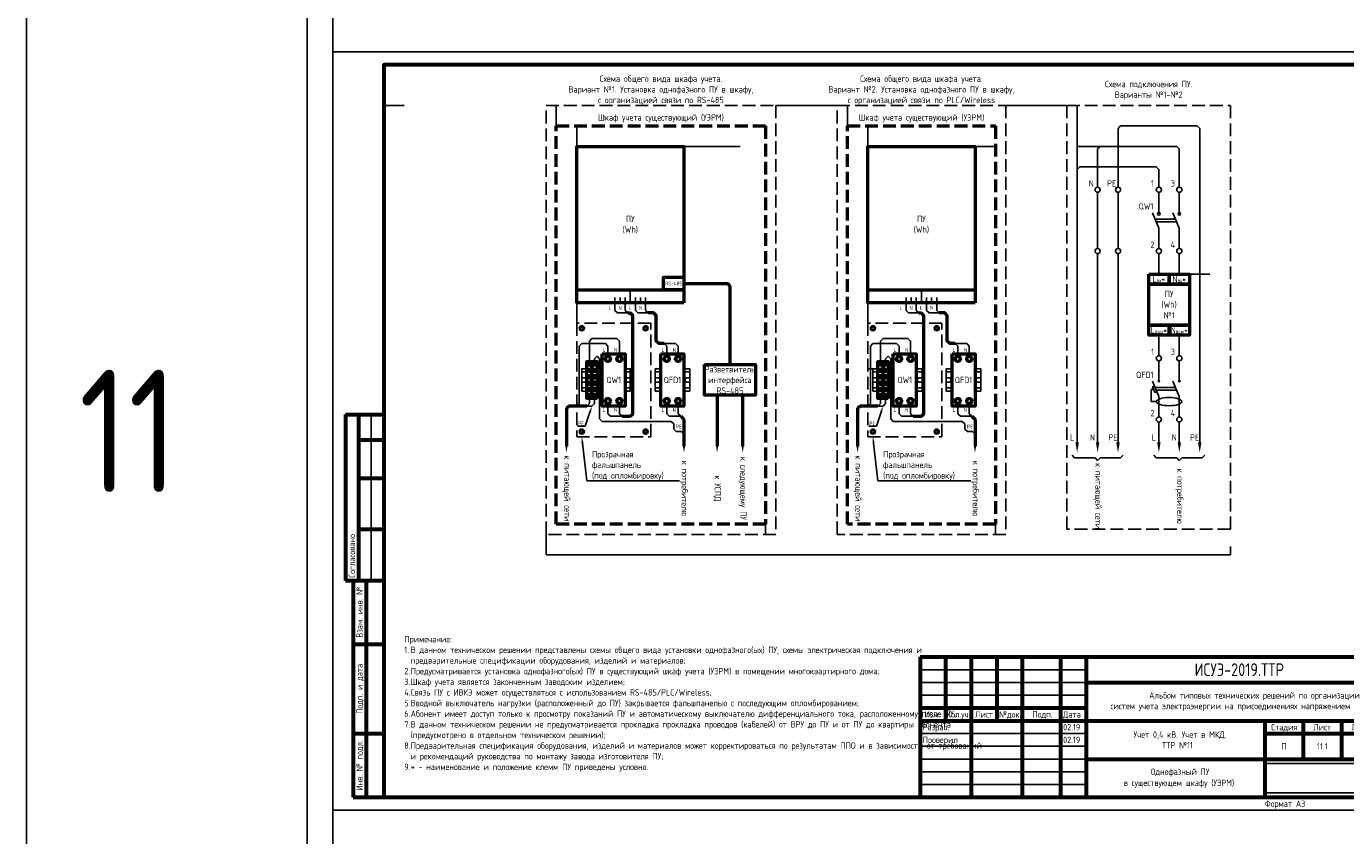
# Model space of a CAD drawing. Header units: millimetres. Extents: x -110 to 4101, y -10868 to 110.
# Tile 54 of 90: x -110 to 407, y -3487 to -3170. Entities that reach past the tile are written whole.
import ezdxf
from ezdxf import colors
from ezdxf.entities.mleader import LeaderData, LeaderLine
from ezdxf.enums import TextEntityAlignment as Align
from ezdxf.math import Vec2, Vec3

# ---------------------------------------------------------------- set-up
doc = ezdxf.new("R2010")
doc.units = ezdxf.units.MM
doc.linetypes.add('GOST2.303 4', pattern=[7, 5, -2, 0])
doc.layers.add('01.Вспомогательный_слой', color=1, linetype='Continuous', plot=False)
doc.layers.add('Формат', color=7, linetype='Continuous', lineweight=25)
doc.layers.add('Формат @ 1', color=7, linetype='Continuous', lineweight=25)
doc.styles.add('ЭП', font='GOST.TTF')
picture_1 = doc.add_image_def('image3.png', size_in_pixel=(587, 136))

# ---------------------------------------------------------------- blocks, each defined once
blk = doc.blocks.new('*U75')
at = {"layer": 'Формат', "color": 7, "linetype": 'Continuous', "lineweight": 60}
for p, q in [((-205, 150), (-190, 150)), ((-205, 150), (-205, 85)), ((-200, 150), (-200, 85)), ((-200, 140), (-190, 140)), ((-200, 125), (-190, 125)), ((-200, 105), (-190, 105)), ((-205, 85), (-197, 85)), ((-202, 85), (-190, 85)), ((-202, 85), (-202, 0)), ((-197, 85), (-197, 0)), ((-202, 60), (-190, 60)), ((20, 55), (205, 55)), ((20, 55), (20, 0)), ((30, 55), (30, 30)), ((40, 55), (40, 0)), ((50, 55), (50, 30)), ((60, 55), (60, 0)), ((75, 55), (75, 0)), ((85, 55), (85, 0)), ((85, 45), (205, 45)), ((20, 35), (85, 35)), ((20, 30), (205, 30)), ((155, 30), (155, 0)), ((170, 30), (170, 15)), ((185, 30), (185, 15)), ((-202, 25), (-190, 25)), ((155, 25), (205, 25)), ((85, 15), (205, 15)), ((-202, 0), (-190, 0))]:
    blk.add_line(p, q, dxfattribs=at)
at = {"layer": 'Формат', "color": 7, "linetype": 'Continuous', "lineweight": 25}
for p, q in [((-195, 150), (-195, 85)), ((20, 50), (85, 50)), ((20, 45), (85, 45)), ((20, 40), (85, 40)), ((20, 25), (85, 25)), ((20, 20), (85, 20)), ((20, 15), (85, 15)), ((20, 10), (85, 10)), ((20, 5), (85, 5))]:
    blk.add_line(p, q, dxfattribs=at)
blk.add_lwpolyline([(-210, -5), (210, -5), (210, 292), (-210, 292)], close=True, dxfattribs=at)
at = {"layer": 'Формат', "color": 7, "linetype": 'Continuous', "lineweight": 60}
blk.add_lwpolyline([(-190, 0), (205, 0), (205, 287), (-190, 287)], close=True, dxfattribs=at)
at = {"layer": 'Формат', "color": 7, "linetype": 'Continuous', "lineweight": 25, "style": 'ЭП'}
blk.add_text('Согласовано', height=2.5, rotation=90, dxfattribs=at).set_placement((-202.5, 86), align=Align.MIDDLE_LEFT)
for s, p in [('Взам. инв. №', (-199.5, 72.5)), ('Подп. и дата', (-199.5, 42.5)), ('Инв. № подл.', (-199.5, 12.5))]:
    blk.add_text(s, height=2.5, rotation=90, dxfattribs=at).set_placement(p, align=Align.MIDDLE_CENTER)
for s, p in [('Изм.', (21.81, 31.25)), ('Кол.уч.', (30.38, 31.25)), ('Лист', (41.54, 31.25)), ('№док.', (50.89, 31.24)), ('Подп.', (63.99, 31.25)), ('Дата', (75.95, 31.25)), ('Стадия', (157.47, 26.25)), ('Лист', (173.99, 26.25)), ('Листов', (188.99, 26.25))]:
    blk.add_text(s, height=2.5, dxfattribs=at).set_placement(p)
at = {"layer": 'Формат', "color": 7, "linetype": 'Continuous', "lineweight": 25, "style": 'ЭП', "flags": 8}
for tag, p in [('СОГЛ_ФИО_1', (-197.5, 106)), ('СОГЛ_ФИО_2', (-192.5, 106)), ('СОГЛ_ДОЛЖ_1', (-197.5, 86)), ('СОГЛ_ДОЛЖ_2', (-192.5, 86))]:
    blk.add_attdef(tag, text='', height=2.5, rotation=90, dxfattribs=at).set_placement(p, align=Align.MIDDLE_LEFT)
for tag, height, p in [('ОБОЗНАЧЕНИЕ', 5, (145, 50)), ('ОБЪЕКТ', 2.5, (145, 37.5)), ('НАИМЕНОВАНИЕ', 2.5, (120, 22.5)), ('Стадия', 2.5, (162.5, 20)), ('Лист', 2.5, (177.5, 20)), ('Листов', 2.5, (195, 20)), ('НАИМ_ИЗОБРАЖЕНИЙ', 2.5, (120, 7.5))]:
    blk.add_attdef(tag, text='', height=height, dxfattribs=at).set_placement(p, align=Align.MIDDLE_CENTER)
for tag, p in [('изм.№', (21, 37.5)), ('изм.уч.', (31, 37.5)), ('изм.лист', (41, 37.5)), ('изм.№_док.', (50.5, 37.5)), ('изм_дата', (76, 37.5)), ('Должн_1', (21, 27.5)), ('ФИО_1', (41, 27.5)), ('дата_1', (76, 27.5)), ('ДОЛЖН_2', (21, 22.5)), ('ФИО_2', (41, 22.5)), ('дата_2', (76, 22.5)), ('Должн_3', (21, 17.5)), ('ФИО_3', (41, 17.5)), ('дата_3', (76, 17.5)), ('ДОЛЖН_4', (21, 12.5)), ('ФИО_4', (41, 12.5)), ('дата_4', (76, 12.5)), ('ДОЛЖН_5', (21, 7.5)), ('ФИО_5', (41, 7.5)), ('дата_5', (76, 7.5)), ('ДОЛЖН_6', (21, 2.5)), ('ФИО_6', (41, 2.5)), ('дата_6', (76, 2.5)), ('ФОРМ.ЛИСТА', (155, -2.5))]:
    blk.add_attdef(tag, text='', height=2.5, dxfattribs=at).set_placement(p, align=Align.MIDDLE_LEFT)
blk.add_attdef('N_ИНВ', text='', height=2.5, rotation=90, dxfattribs=at).set_placement((-193.5, 12.5), align=Align.MIDDLE_CENTER)
at = {"ltscale": 0.2}
image = blk.add_image(picture_1, insert=(155, 1.71), size_in_units=(50, 11.58), dxfattribs=at)
image.dxf.flags = 7

msp = doc.modelspace()

# ---------------------------------------------------------------- linework, layer by layer
for p, q in [((308.5, -3339), (309.5, -3340)), ((310.5, -3339), (309.5, -3340)), ((340.5, -3339), (341.5, -3340)), ((342.5, -3339), (341.5, -3340))]:
    msp.add_line(p, q)
at = {"ltscale": 0.2}
msp.add_lwpolyline([(-110, -10868), (2120, -10868), (2120, 110), (-110, 110)], close=True, dxfattribs=at)
at = {"linetype": 'GOST2.303 4', "lineweight": 50}
for points in [[(97.5, -3209), (179.5, -3209), (179.5, -3365), (97.5, -3365)], [(211.5, -3209), (269.5, -3209), (269.5, -3365), (211.5, -3365)]]:
    msp.add_lwpolyline(points, close=True, dxfattribs=at)
at = {"ltscale": 0.2}
for points in [[(317.5, -3233), (317.5, -3210), (318.5, -3209), (348.5, -3209), (349.5, -3210), (349.5, -3333)], [(309.5, -3233), (309.5, -3218), (310.5, -3217), (340.5, -3217), (341.5, -3218), (341.5, -3233)], [(301.5, -3333), (301.5, -3226), (302.5, -3225), (332.5, -3225), (333.5, -3226), (333.5, -3233)], [(309.5, -3257), (309.5, -3235)], [(317.5, -3257), (317.5, -3235)], [(333, -3243), (334, -3243)], [(341, -3243), (342, -3243)], [(309.5, -3333), (309.5, -3259)], [(317.5, -3333), (317.5, -3259)], [(333.5, -3267), (333.5, -3259)], [(341.5, -3267), (341.5, -3259)], [(120.5, -3278.25), (120.5, -3281.25), (121.5, -3282.25), (121.5, -3282.25)], [(124.5, -3278.25), (124.5, -3281.25), (125.5, -3282.25), (125.5, -3282.25)], [(128.5, -3278.25), (128.5, -3281.25), (129.5, -3282.25), (129.5, -3282.25)], [(132.5, -3278.25), (132.5, -3281.25), (133.5, -3282.25), (133.5, -3282.25)], [(234.5, -3278.25), (234.5, -3281.25), (235.5, -3282.25), (235.5, -3282.25)], [(238.5, -3278.25), (238.5, -3281.25), (239.5, -3282.25), (239.5, -3282.25)], [(242.5, -3278.25), (242.5, -3281.25), (243.5, -3282.25), (243.5, -3282.25)], [(246.5, -3278.25), (246.5, -3281.25), (247.5, -3282.25), (247.5, -3282.25)], [(125.5, -3282.25), (121.5, -3282.25)], [(129.5, -3282.25), (133.5, -3282.25)], [(239.5, -3282.25), (235.5, -3282.25)], [(243.5, -3282.25), (247.5, -3282.25)], [(106.5, -3315.75), (106.5, -3295.25), (107.5, -3294.25), (116.75, -3294.25)], [(110.5, -3301.25), (110.5, -3293.25), (111.5, -3292.25), (116.75, -3292.25)], [(122.25, -3298.25), (122.25, -3293.25), (121.25, -3292.25), (116.75, -3292.25)], [(117.75, -3298.25), (117.75, -3295.25), (116.75, -3294.25), (116.75, -3294.25)], [(145.25, -3298.25), (145.25, -3295.25), (144.25, -3294.25), (139.75, -3294.25)], [(140.75, -3298.25), (140.75, -3295.25), (139.75, -3294.25), (139.75, -3294.25)], [(220.5, -3315.75), (220.5, -3295.25), (221.5, -3294.25), (230.75, -3294.25)], [(224.5, -3301.25), (224.5, -3293.25), (225.5, -3292.25), (230.75, -3292.25)], [(236.25, -3298.25), (236.25, -3293.25), (235.25, -3292.25), (230.75, -3292.25)], [(231.75, -3298.25), (231.75, -3295.25), (230.75, -3294.25), (230.75, -3294.25)], [(259.25, -3298.25), (259.25, -3295.25), (258.25, -3294.25), (253.75, -3294.25)], [(254.75, -3298.25), (254.75, -3295.25), (253.75, -3294.25), (253.75, -3294.25)], [(333.5, -3291), (333.5, -3299)], [(341.5, -3291), (341.5, -3299)], [(112.5, -3301.25), (112.5, -3300.25), (113.5, -3299.25), (113.5, -3299.25), (114.5, -3300.25), (114.5, -3323.75), (115.5, -3324.75), (142.5, -3324.75)], [(226.5, -3301.25), (226.5, -3300.25), (227.5, -3299.25), (227.5, -3299.25), (228.5, -3300.25), (228.5, -3323.75), (229.5, -3324.75), (256.5, -3324.75)], [(106.5, -3315.75), (106.5, -3317.75), (105.5, -3318.75), (105.5, -3318.75)], [(110.5, -3315.75), (110.5, -3317.75), (109.5, -3318.75), (109.5, -3318.75)], [(112.5, -3315.75), (112.5, -3317.75), (111.5, -3318.75), (111.5, -3318.75)], [(220.5, -3315.75), (220.5, -3317.75), (219.5, -3318.75), (219.5, -3318.75)], [(224.5, -3315.75), (224.5, -3317.75), (223.5, -3318.75), (223.5, -3318.75)], [(226.5, -3315.75), (226.5, -3317.75), (225.5, -3318.75), (225.5, -3318.75)], [(332.509, -3317), (330.518, -3317), (330.518, -3312.306), (331.518, -3312.306)], [(111.5, -3318.75), (109.5, -3318.75)], [(117.75, -3318.75), (117.75, -3321.75), (118.75, -3322.75), (123.25, -3322.75)], [(122.25, -3318.75), (122.25, -3321.75), (123.25, -3322.75), (123.25, -3322.75)], [(140.75, -3318.75), (140.75, -3321.75), (141.75, -3322.75), (146.25, -3322.75)], [(145.25, -3318.75), (145.25, -3321.75), (146.25, -3322.75), (146.25, -3322.75)], [(225.5, -3318.75), (223.5, -3318.75)], [(231.75, -3318.75), (231.75, -3321.75), (232.75, -3322.75), (237.25, -3322.75)], [(236.25, -3318.75), (236.25, -3321.75), (237.25, -3322.75), (237.25, -3322.75)], [(254.75, -3318.75), (254.75, -3321.75), (255.75, -3322.75), (260.25, -3322.75)], [(259.25, -3318.75), (259.25, -3321.75), (260.25, -3322.75), (260.25, -3322.75)], [(147.5, -3329.75), (147.5, -3329.75), (146.5, -3328.75), (144.5, -3328.75), (143.5, -3327.75), (143.5, -3325.75), (142.5, -3324.75), (142.5, -3324.75)], [(261.5, -3329.75), (261.5, -3329.75), (260.5, -3328.75), (258.5, -3328.75), (257.5, -3327.75), (257.5, -3325.75), (256.5, -3324.75), (256.5, -3324.75)], [(333.5, -3325), (333.5, -3333)], [(341.5, -3325), (341.5, -3333)]]:
    msp.add_lwpolyline(points, dxfattribs=at)
at = {"lineweight": 50}
for points in [[(147.5, -3278.25), (105.5, -3278.25), (105.5, -3217), (147.5, -3217)], [(261.5, -3278.25), (219.5, -3278.25), (219.5, -3217), (261.5, -3217)], [(147.5, -3273.25), (139.5, -3273.25), (139.5, -3268.25), (147.5, -3268.25)], [(115.5, -3298.25), (124.5, -3298.25), (124.5, -3318.75), (115.5, -3318.75)], [(138.5, -3298.25), (147.5, -3298.25), (147.5, -3318.75), (138.5, -3318.75)], [(229.5, -3298.25), (238.5, -3298.25), (238.5, -3318.75), (229.5, -3318.75)], [(252.5, -3298.25), (261.5, -3298.25), (261.5, -3318.75), (252.5, -3318.75)], [(111.5, -3315.75), (109.5, -3315.75), (109.5, -3301.25), (111.5, -3301.25)], [(113.5, -3315.75), (111.5, -3315.75), (111.5, -3301.25), (113.5, -3301.25)], [(225.5, -3315.75), (223.5, -3315.75), (223.5, -3301.25), (225.5, -3301.25)], [(227.5, -3315.75), (225.5, -3315.75), (225.5, -3301.25), (227.5, -3301.25)]]:
    msp.add_lwpolyline(points, close=True, dxfattribs=at)
at = {"ltscale": 2}
for points in [[(333.5, -3235), (333.5, -3243)], [(341.5, -3235), (341.5, -3243)], [(331.015, -3243), (333.5, -3249)], [(339.015, -3243), (341.5, -3249)], [(332.05, -3245.5), (340.05, -3245.5)], [(332.464, -3246.5), (340.464, -3246.5)], [(333.5, -3257), (333.5, -3249)], [(341.5, -3257), (341.5, -3249)], [(333.5, -3301), (333.5, -3309)], [(341.5, -3301), (341.5, -3309)], [(331.015, -3309), (333.5, -3315)], [(332.05, -3311.5), (340.05, -3311.5)], [(339.015, -3309), (341.5, -3315)], [(332.464, -3312.5), (340.464, -3312.5)], [(333.5, -3323), (333.5, -3315)], [(341.5, -3323), (341.5, -3315)]]:
    msp.add_lwpolyline(points, dxfattribs=at)
at = {"lineweight": 50, "ltscale": 2}
for points in [[(329.5, -3267), (337.5, -3267), (337.5, -3271), (329.5, -3271)], [(329.5, -3267), (345.5, -3267), (345.5, -3291), (329.5, -3291)], [(337.5, -3267), (345.5, -3267), (345.5, -3271), (337.5, -3271)], [(329.5, -3271), (345.5, -3271), (345.5, -3287), (329.5, -3287)], [(329.5, -3287), (337.5, -3287), (337.5, -3291), (329.5, -3291)], [(337.5, -3287), (345.5, -3287), (345.5, -3291), (337.5, -3291)], [(155.5, -3302.5), (175.5, -3302.5), (175.5, -3314.5), (155.5, -3314.5)]]:
    msp.add_lwpolyline(points, close=True, dxfattribs=at)
at = {"lineweight": 50}
for points in [[(105.5, -3273.25), (147.5, -3273.25)], [(147.5, -3270.75), (164.5, -3270.75), (165.5, -3271.75), (165.5, -3302.5)], [(219.5, -3273.25), (261.5, -3273.25)], [(125.5, -3282.25), (126.5, -3282.25)], [(127.5, -3290.25), (127.5, -3283.25), (126.5, -3282.25), (126.5, -3282.25)], [(139.75, -3294.25), (137.625, -3294.25), (136.625, -3293.25), (136.625, -3283.25), (135.625, -3282.25), (133.5, -3282.25)], [(239.5, -3282.25), (240.5, -3282.25)], [(241.5, -3290.25), (241.5, -3283.25), (240.5, -3282.25), (240.5, -3282.25)], [(253.75, -3294.25), (251.625, -3294.25), (250.625, -3293.25), (250.625, -3283.25), (249.625, -3282.25), (247.5, -3282.25)], [(123.25, -3322.75), (126.5, -3322.75), (127.5, -3321.75), (127.5, -3290.25), (127.5, -3290.25)], [(237.25, -3322.75), (240.5, -3322.75), (241.5, -3321.75), (241.5, -3290.25), (241.5, -3290.25)], [(160.5, -3314.5), (160.5, -3334.5)], [(170.5, -3314.5), (170.5, -3334.5)], [(109.5, -3318.75), (102.5, -3318.75), (101.5, -3319.75), (101.5, -3319.75)], [(101.5, -3319.75), (101.5, -3334.5)], [(223.5, -3318.75), (216.5, -3318.75), (215.5, -3319.75), (215.5, -3319.75)], [(215.5, -3319.75), (215.5, -3334.5)], [(146.25, -3322.75), (147.5, -3324)], [(147.5, -3324), (147.5, -3334.5)], [(260.25, -3322.75), (261.5, -3324)], [(261.5, -3324), (261.5, -3334.5)]]:
    msp.add_lwpolyline(points, dxfattribs=at)
for points in [[(105.5, -3273.25), (105.5, -3278.25)], [(219.5, -3273.25), (219.5, -3278.25)], [(107.217, -3288.25), (106.793, -3287.826), (107.076, -3287.543), (107.5, -3287.967)], [(107.5, -3288.533), (107.076, -3288.957), (106.793, -3288.674), (107.217, -3288.25)], [(107.5, -3287.967), (107.924, -3287.543), (108.207, -3287.826), (107.783, -3288.25)], [(107.783, -3288.25), (108.207, -3288.674), (107.924, -3288.957), (107.5, -3288.533)], [(132.5, -3287.967), (132.076, -3287.543), (131.793, -3287.826), (132.217, -3288.25)], [(132.217, -3288.25), (131.793, -3288.674), (132.076, -3288.957), (132.5, -3288.533)], [(132.783, -3288.25), (133.207, -3287.826), (132.924, -3287.543), (132.5, -3287.967)], [(132.5, -3288.533), (132.924, -3288.957), (133.207, -3288.674), (132.783, -3288.25)], [(221.217, -3288.25), (220.793, -3287.826), (221.076, -3287.543), (221.5, -3287.967)], [(221.5, -3288.533), (221.076, -3288.957), (220.793, -3288.674), (221.217, -3288.25)], [(221.5, -3287.967), (221.924, -3287.543), (222.207, -3287.826), (221.783, -3288.25)], [(221.783, -3288.25), (222.207, -3288.674), (221.924, -3288.957), (221.5, -3288.533)], [(246.5, -3287.967), (246.076, -3287.543), (245.793, -3287.826), (246.217, -3288.25)], [(246.217, -3288.25), (245.793, -3288.674), (246.076, -3288.957), (246.5, -3288.533)], [(246.783, -3288.25), (247.207, -3287.826), (246.924, -3287.543), (246.5, -3287.967)], [(246.5, -3288.533), (246.924, -3288.957), (247.207, -3288.674), (246.783, -3288.25)], [(109.5, -3304.125), (107.5, -3304.125), (107.5, -3312.875), (109.5, -3312.875)], [(109.5, -3305.375), (107.5, -3305.375), (107.5, -3311.625), (109.5, -3311.625)], [(115.5, -3304.125), (113.5, -3304.125)], [(115.5, -3305.375), (113.5, -3305.375)], [(124.5, -3304.125), (126.5, -3304.125), (126.5, -3312.875), (124.5, -3312.875)], [(124.5, -3305.375), (126.5, -3305.375), (126.5, -3311.625), (124.5, -3311.625)], [(138.5, -3304.125), (136.25, -3304.125), (136.25, -3312.875), (138.5, -3312.875)], [(138.5, -3305.375), (136.25, -3305.375), (136.25, -3311.625), (138.5, -3311.625)], [(147.5, -3304.125), (149.75, -3304.125), (149.75, -3312.875), (147.5, -3312.875)], [(147.5, -3305.375), (149.75, -3305.375), (149.75, -3311.625), (147.5, -3311.625)], [(223.5, -3304.125), (221.5, -3304.125), (221.5, -3312.875), (223.5, -3312.875)], [(223.5, -3305.375), (221.5, -3305.375), (221.5, -3311.625), (223.5, -3311.625)], [(229.5, -3304.125), (227.5, -3304.125)], [(229.5, -3305.375), (227.5, -3305.375)], [(238.5, -3304.125), (240.75, -3304.125), (240.75, -3312.875), (238.5, -3312.875)], [(238.5, -3305.375), (240.75, -3305.375), (240.75, -3311.625), (238.5, -3311.625)], [(252.5, -3304.125), (250.25, -3304.125), (250.25, -3312.875), (252.5, -3312.875)], [(252.5, -3305.375), (250.25, -3305.375), (250.25, -3311.625), (252.5, -3311.625)], [(261.5, -3304.125), (263.75, -3304.125), (263.75, -3312.875), (261.5, -3312.875)], [(261.5, -3305.375), (263.75, -3305.375), (263.75, -3311.625), (261.5, -3311.625)], [(108.563, -3307.688), (107.5, -3307.688)], [(108.563, -3309.313), (107.5, -3309.313)], [(125.438, -3307.688), (126.5, -3307.688)], [(125.438, -3309.313), (126.5, -3309.313)], [(137.313, -3307.688), (136.25, -3307.688)], [(137.313, -3309.313), (136.25, -3309.313)], [(148.688, -3307.688), (149.75, -3307.688)], [(148.688, -3309.313), (149.75, -3309.313)], [(222.563, -3307.688), (221.5, -3307.688)], [(222.563, -3309.313), (221.5, -3309.313)], [(239.688, -3307.688), (240.75, -3307.688)], [(239.688, -3309.313), (240.75, -3309.313)], [(251.313, -3307.688), (250.25, -3307.688)], [(251.313, -3309.313), (250.25, -3309.313)], [(262.688, -3307.688), (263.75, -3307.688)], [(262.688, -3309.313), (263.75, -3309.313)], [(333.146, -3308.646), (333.854, -3309.354)], [(333.854, -3308.646), (333.146, -3309.354)], [(341.146, -3308.646), (341.854, -3309.354)], [(341.854, -3308.646), (341.146, -3309.354)], [(113.5, -3311.625), (115.5, -3311.625)], [(113.5, -3312.875), (115.5, -3312.875)], [(227.5, -3311.625), (229.5, -3311.625)], [(227.5, -3312.875), (229.5, -3312.875)], [(107.5, -3328.467), (107.076, -3328.043), (106.793, -3328.326), (107.217, -3328.75)], [(107.217, -3328.75), (106.793, -3329.174), (107.076, -3329.457), (107.5, -3329.033)], [(107.783, -3328.75), (108.207, -3328.326), (107.924, -3328.043), (107.5, -3328.467)], [(107.5, -3329.033), (107.924, -3329.457), (108.207, -3329.174), (107.783, -3328.75)], [(132.217, -3328.75), (131.793, -3328.326), (132.076, -3328.043), (132.5, -3328.467)], [(132.5, -3329.033), (132.076, -3329.457), (131.793, -3329.174), (132.217, -3328.75)], [(132.5, -3328.467), (132.924, -3328.043), (133.207, -3328.326), (132.783, -3328.75)], [(132.783, -3328.75), (133.207, -3329.174), (132.924, -3329.457), (132.5, -3329.033)], [(221.5, -3328.467), (221.076, -3328.043), (220.793, -3328.326), (221.217, -3328.75)], [(221.217, -3328.75), (220.793, -3329.174), (221.076, -3329.457), (221.5, -3329.033)], [(221.783, -3328.75), (222.207, -3328.326), (221.924, -3328.043), (221.5, -3328.467)], [(221.5, -3329.033), (221.924, -3329.457), (222.207, -3329.174), (221.783, -3328.75)], [(246.217, -3328.75), (245.793, -3328.326), (246.076, -3328.043), (246.5, -3328.467)], [(246.5, -3329.033), (246.076, -3329.457), (245.793, -3329.174), (246.217, -3328.75)], [(246.5, -3328.467), (246.924, -3328.043), (247.207, -3328.326), (246.783, -3328.75)], [(246.783, -3328.75), (247.207, -3329.174), (246.924, -3329.457), (246.5, -3329.033)], [(308.5, -3339), (300.5, -3339), (299.5, -3338)], [(319.5, -3338), (318.5, -3339), (310.5, -3339)], [(340.5, -3339), (332.5, -3339), (331.5, -3338)], [(351.5, -3338), (350.5, -3339), (342.5, -3339)]]:
    msp.add_lwpolyline(points)
at = {"linetype": 'GOST2.303 4'}
for points in [[(105.5, -3330.75), (134.5, -3330.75), (134.5, -3286.25), (105.5, -3286.25)], [(219.5, -3330.75), (248.5, -3330.75), (248.5, -3286.25), (219.5, -3286.25)]]:
    msp.add_lwpolyline(points, close=True, dxfattribs=at)
at = {"ltscale": 2}
msp.add_lwpolyline([(331.798, -3310.891), (332.717, -3313.109), (331.977, -3313.415), (331.059, -3311.197)], close=True, dxfattribs=at)
for centre in [(309.5, -3234), (317.5, -3234), (333.5, -3234), (341.5, -3234), (309.5, -3258), (317.5, -3258), (333.5, -3258), (341.5, -3258), (333.5, -3300), (341.5, -3300), (333.5, -3324), (341.5, -3324)]:
    msp.add_circle(centre, 1, dxfattribs=at)
at = {"ltscale": 0.2}
for centre in [(333.5, -3243.5), (341.5, -3243.5)]:
    msp.add_circle(centre, 0.5, dxfattribs=at)
for centre in [(107.5, -3288.25), (132.5, -3288.25), (221.5, -3288.25), (246.5, -3288.25), (107.5, -3328.75), (132.5, -3328.75), (221.5, -3328.75), (246.5, -3328.75)]:
    msp.add_circle(centre, 1)
at = {"lineweight": 50}
for centre, radius in [((117.75, -3300.25), 1), ((122.25, -3300.25), 1), ((140.75, -3300.25), 1), ((145.25, -3300.25), 1), ((231.75, -3300.25), 1), ((236.25, -3300.25), 1), ((254.75, -3300.25), 1), ((259.25, -3300.25), 1), ((110.5, -3302.25), 0.5), ((110.5, -3304.75), 0.5), ((112.5, -3302.25), 0.5), ((112.5, -3304.75), 0.5), ((224.5, -3302.25), 0.5), ((224.5, -3304.75), 0.5), ((226.5, -3302.25), 0.5), ((226.5, -3304.75), 0.5), ((110.5, -3307.25), 0.5), ((110.5, -3309.75), 0.5), ((112.5, -3307.25), 0.5), ((112.5, -3309.75), 0.5), ((224.5, -3307.25), 0.5), ((224.5, -3309.75), 0.5), ((226.5, -3307.25), 0.5), ((226.5, -3309.75), 0.5), ((110.5, -3312.25), 0.5), ((110.5, -3314.75), 0.5), ((112.5, -3312.25), 0.5), ((112.5, -3314.75), 0.5), ((117.75, -3316.75), 1), ((122.25, -3316.75), 1), ((140.75, -3316.75), 1), ((145.25, -3316.75), 1), ((224.5, -3312.25), 0.5), ((224.5, -3314.75), 0.5), ((226.5, -3312.25), 0.5), ((226.5, -3314.75), 0.5), ((231.75, -3316.75), 1), ((236.25, -3316.75), 1), ((254.75, -3316.75), 1), ((259.25, -3316.75), 1)]:
    msp.add_circle(centre, radius, dxfattribs=at)
for centre, start, end in [((108.563, -3308.5), 270, 90), ((125.438, -3308.5), 90, 270), ((137.313, -3308.5), 270, 90), ((148.688, -3308.5), 90, 270), ((222.563, -3308.5), 270, 90), ((239.688, -3308.5), 90, 270), ((251.313, -3308.5), 270, 90), ((262.688, -3308.5), 90, 270)]:
    msp.add_arc(centre, 0.812, start, end)
at = {"ltscale": 0.2}
msp.add_ellipse((337.5, -3317), major_axis=(-4.991, 0), ratio=0.3205853, dxfattribs=at)
for points in [[(101.917, -3334.5), (101.083, -3334.5), (101.5, -3337)], [(147.917, -3334.5), (147.083, -3334.5), (147.5, -3337)], [(160.917, -3334.5), (160.083, -3334.5), (160.5, -3337)], [(170.917, -3334.5), (170.083, -3334.5), (170.5, -3337)], [(215.917, -3334.5), (215.083, -3334.5), (215.5, -3337)], [(261.917, -3334.5), (261.083, -3334.5), (261.5, -3337)], [(302.167, -3333), (300.833, -3333), (301.5, -3337)], [(310.167, -3333), (308.833, -3333), (309.5, -3337)], [(318.167, -3333), (316.833, -3333), (317.5, -3337)], [(334.167, -3333), (332.833, -3333), (333.5, -3337)], [(342.167, -3333), (340.833, -3333), (341.5, -3337)], [(350.167, -3333), (348.833, -3333), (349.5, -3337)]]:
    msp.add_solid(points)
at = {"layer": '01.Вспомогательный_слой', "ltscale": 0.2}
msp.add_lwpolyline([(0, 0), (2040, 0), (2040, -10788), (0, -10788)], close=True, dxfattribs=at)
at = {"layer": '01.Вспомогательный_слой'}
for points in [[(10, -3160), (10, -3180)], [(30, -3185), (30, -3201), (38, -3201)], [(126.5, -3278.25), (126.5, -3273.25)], [(240.5, -3278.25), (240.5, -3273.25)], [(10, -3477), (10, -3497)]]:
    msp.add_lwpolyline(points, dxfattribs=at)
at = {"layer": '01.Вспомогательный_слой', "ltscale": 0.2}
for points in [[(97.5, -3209), (97.5, -3201), (93.5, -3201)], [(183.5, -3201), (207.5, -3201)], [(211.5, -3209), (211.5, -3201), (207.5, -3201)], [(273.5, -3201), (297.5, -3201)], [(301.5, -3217), (301.5, -3201), (297.5, -3201)], [(105.5, -3209), (105.5, -3217)], [(219.5, -3209), (219.5, -3217)], [(147.5, -3217), (169.5, -3217)], [(261.5, -3217), (269.5, -3217)], [(301.5, -3226), (301.5, -3217), (310.5, -3217)], [(345.5, -3267), (353.5, -3267)], [(105.5, -3286.25), (105.5, -3278.25)], [(122.5, -3278.25), (120.5, -3278.25), (120.5, -3276.25)], [(124.5, -3278.25), (122.5, -3278.25), (122.5, -3276.25)], [(124.25, -3278.25), (128.75, -3278.25)], [(126.5, -3278.25), (124.5, -3278.25), (124.5, -3276.25)], [(126.5, -3278.25), (128.5, -3278.25), (128.5, -3276.25)], [(128.5, -3278.25), (130.5, -3278.25), (130.5, -3276.25)], [(128.796, -3278.25), (133.296, -3278.25)], [(130.5, -3278.25), (132.5, -3278.25), (132.5, -3276.25)], [(219.5, -3286.25), (219.5, -3278.25)], [(236.5, -3278.25), (234.5, -3278.25), (234.5, -3276.25)], [(238.5, -3278.25), (236.5, -3278.25), (236.5, -3276.25)], [(238.25, -3278.25), (242.75, -3278.25)], [(240.5, -3278.25), (238.5, -3278.25), (238.5, -3276.25)], [(240.5, -3278.25), (242.5, -3278.25), (242.5, -3276.25)], [(242.5, -3278.25), (244.5, -3278.25), (244.5, -3276.25)], [(242.796, -3278.25), (247.296, -3278.25)], [(244.5, -3278.25), (246.5, -3278.25), (246.5, -3276.25)], [(105.5, -3286.25), (105.5, -3282.25)], [(219.5, -3286.25), (219.5, -3282.25)], [(109.5, -3304.125), (107.5, -3304.125)], [(221.5, -3304.125), (219.5, -3304.125)], [(223.5, -3304.125), (221.5, -3304.125)], [(179.5, -3365), (179.5, -3369), (183.5, -3369)], [(269.5, -3365), (269.5, -3369), (273.5, -3369)], [(93.5, -3369), (93.5, -3377), (361.5, -3377), (361.5, -3373.75)]]:
    msp.add_lwpolyline(points, dxfattribs=at)
at = {"layer": '01.Вспомогательный_слой', "linetype": 'GOST2.303 4'}
for points in [[(93.5, -3201), (183.5, -3201), (183.5, -3369), (93.5, -3369)], [(207.5, -3201), (273.5, -3201), (273.5, -3369), (207.5, -3369)], [(297.5, -3201), (361.5, -3201), (361.5, -3367), (297.5, -3367)]]:
    msp.add_lwpolyline(points, close=True, dxfattribs=at)

# ---------------------------------------------------------------- block references
at = {"layer": 'Формат @ 1', "color": 0, "ltscale": 0.7}
ref = msp.add_blockref('*U75', (220, -3472), dxfattribs=at)
ref.add_attrib('ОБОЗНАЧЕНИЕ', 'ИСУЭ-2019.ТТР', dxfattribs={"layer": 'Формат', "color": 7, "linetype": 'Continuous', "lineweight": 25, "height": 5, "style": 'ЭП', "flags": 8}).set_placement((365, -3422), align=Align.MIDDLE_CENTER)
ref.add_attrib('Стадия', 'П', dxfattribs={"layer": 'Формат', "color": 7, "linetype": 'Continuous', "lineweight": 25, "height": 2.5, "style": 'ЭП', "flags": 8}).set_placement((382.5, -3452), align=Align.MIDDLE_CENTER)
ref.add_attrib('Лист', '11.1', dxfattribs={"layer": 'Формат', "color": 7, "linetype": 'Continuous', "lineweight": 25, "height": 2.5, "style": 'ЭП', "flags": 8}).set_placement((397.5, -3452), align=Align.MIDDLE_CENTER)
ref.add_attrib('Листов', '7', dxfattribs={"layer": 'Формат', "color": 7, "linetype": 'Continuous', "lineweight": 25, "height": 2.5, "style": 'ЭП', "flags": 8}).set_placement((415, -3452), align=Align.MIDDLE_CENTER)
ref.add_attrib('ОБЪЕКТ_001', 'Альбом типовых технических решений по организации', (329.689, -3433.31), dxfattribs={"layer": 'Формат', "color": 7, "linetype": 'Continuous', "lineweight": 25, "height": 2.5, "style": 'ЭП', "flags": 8})
ref.add_attrib('НАИМЕНОВАНИЕ_001', 'Учет 0,4 кВ. Учет в МКД.', (323.571, -3448.674), dxfattribs={"layer": 'Формат', "color": 7, "linetype": 'Continuous', "lineweight": 25, "height": 2.5, "style": 'ЭП', "flags": 8})
ref.add_attrib('НАИМ_ИЗОБРАЖЕНИЙ_001', 'Однофазный ПУ', (330.312, -3463.221), dxfattribs={"layer": 'Формат', "color": 7, "linetype": 'Continuous', "lineweight": 25, "height": 2.5, "style": 'ЭП', "flags": 8})
ref.add_attrib('Должн_1', 'Разраб.', dxfattribs={"layer": 'Формат', "color": 7, "linetype": 'Continuous', "lineweight": 25, "height": 2.5, "style": 'ЭП', "flags": 8}).set_placement((241, -3444.5), align=Align.MIDDLE_LEFT)
ref.add_attrib('ДОЛЖН_2', 'Проверил', dxfattribs={"layer": 'Формат', "color": 7, "linetype": 'Continuous', "lineweight": 25, "height": 2.5, "style": 'ЭП', "flags": 8}).set_placement((241, -3449.5), align=Align.MIDDLE_LEFT)
ref.add_attrib('дата_1', '02.19', dxfattribs={"layer": 'Формат', "color": 7, "linetype": 'Continuous', "lineweight": 25, "height": 2.5, "style": 'ЭП', "flags": 8}).set_placement((296, -3444.5), align=Align.MIDDLE_LEFT)
ref.add_attrib('дата_2', '02.19', dxfattribs={"layer": 'Формат', "color": 7, "linetype": 'Continuous', "lineweight": 25, "height": 2.5, "style": 'ЭП', "flags": 8}).set_placement((296, -3449.5), align=Align.MIDDLE_LEFT)
ref.add_attrib('ФОРМ.ЛИСТА', 'Формат А3', dxfattribs={"layer": 'Формат', "color": 7, "linetype": 'Continuous', "lineweight": 25, "height": 2.5, "style": 'ЭП', "flags": 8}).set_placement((375, -3474.5), align=Align.MIDDLE_LEFT)
ref.add_attrib('ОБЪЕКТ_002', 'систем учета электроэнергии на присоединениях напряжением 0,4 кВ и выше', (314.554, -3437.477), dxfattribs={"layer": 'Формат', "color": 7, "linetype": 'Continuous', "lineweight": 25, "height": 2.5, "style": 'ЭП'})
ref.add_attrib('НАИМЕНОВАНИЕ_002', 'ТТР №11', (334.732, -3452.84), dxfattribs={"layer": 'Формат', "color": 7, "linetype": 'Continuous', "lineweight": 25, "height": 2.5, "style": 'ЭП'})
ref.add_attrib('НАИМ_ИЗОБРАЖЕНИЙ_002', 'в существующем шкафу (УЭРМ)', (319.734, -3467.566), dxfattribs={"layer": 'Формат', "color": 7, "linetype": 'Continuous', "lineweight": 25, "height": 2.5, "style": 'ЭП'})

# ---------------------------------------------------------------- texts
at = {"style": 'ЭП'}
for s, insert, char_height, width, attachment_point in [('Схема общего вида шкафа учета. ^JВариант №2. Установка однофазного ПУ в шкафу, ^Jс организацией связи по PLC/Wireless', (240.5, -3195), 2.5, 66, 5), ('Схема общего вида шкафа учета. ^JВариант №1. Установка однофазного ПУ в шкафу, ^Jс организацией связи по RS-485', (138.5, -3195), 2.5, 90, 5), ('Схема подключения ПУ.^JВарианты №1-№2', (329.5, -3195), 2.5, 64, 5), ('Шкаф учета существующий (УЭРМ)', (240.5, -3206), 2.5, 58, 5), ('Шкаф учета существующий (УЭРМ)', (138.5, -3206), 2.5, 82, 5), ('N', (307, -3231.5), 2.5, 5, 5), ('PE', (315, -3231.5), 2.5, 5, 5), ('1', (331, -3231.5), 2.5, 5, 5), ('3', (339, -3231.5), 2.5, 5, 5), ('QW1', (328.472, -3240.5), 2.5, 10, 5), ('ПУ \\P(Wh)', (126.5, -3247.625), 2.5, 42, 5), ('ПУ \\P(Wh)', (240.5, -3247.625), 2.5, 42, 5), ('2', (331, -3255.5), 2.5, 5, 5), ('4', (339, -3255.5), 2.5, 5, 5), ('RS-485', (143.5, -3270.75), 1.5, 8, 5), ('L{\\H0.6x;вх}*', (333.5, -3269), 2.5, 8, 5), ('N{\\H0.6x;вх}*', (341.5, -3269), 2.5, 8, 5), ('ПУ \\P(Wh)\\P№1', (337.5, -3279), 2.5, 16, 5), ('\\A1;L', (118.5, -3280.25), 1.5, 4, 5), ('\\A1;N', (122.5, -3280.25), 1.5, 4, 5), ('\\A1;L', (126.5, -3280.25), 1.5, 4, 5), ('\\A1;N', (130.5, -3280.25), 1.5, 4, 5), ('\\A1;L', (232.5, -3280.25), 1.5, 4, 5), ('\\A1;N', (236.5, -3280.25), 1.5, 4, 5), ('\\A1;L', (240.5, -3280.25), 1.5, 4, 5), ('\\A1;N', (244.5, -3280.25), 1.5, 4, 5), ('L{\\H0.6x;вых}*', (333.5, -3289), 2.5, 8, 5), ('N{\\H0.6x;вых}*', (341.5, -3289), 2.5, 8, 5), ('L', (116.25, -3296.75), 1.5, 3, 5), ('N', (120.75, -3296.75), 1.5, 3, 5), ('L', (139.25, -3296.75), 1.5, 3, 5), ('N', (143.75, -3296.75), 1.5, 3, 5), ('N', (143.75, -3296.75), 1.5, 3, 5), ('L', (230.25, -3296.75), 1.5, 3, 5), ('N', (234.75, -3296.75), 1.5, 3, 5), ('L', (253.25, -3296.75), 1.5, 3, 5), ('N', (257.75, -3296.75), 1.5, 3, 5), ('N', (257.75, -3296.75), 1.5, 3, 5), ('1', (331, -3297.5), 2.5, 5, 5), ('3', (339, -3297.5), 2.5, 5, 5), ('{\\C0;Разветвитель интерфейса \\PRS-485}', (165.5, -3308.5), 2.5, 20, 5), ('QFD1', (328, -3306.518), 2.5, 10, 5), ('QW1', (120, -3308.5), 2.5, 9, 5), ('QFD1', (143, -3308.5), 2.5, 9, 5), ('QW1', (234, -3308.5), 2.5, 9, 5), ('QFD1', (257, -3308.5), 2.5, 9, 5), ('\\A1;L', (116.25, -3320.25), 1.5, 3, 5), ('\\A1;N', (120.75, -3320.25), 1.5, 3, 5), ('\\A1;L', (139.25, -3320.25), 1.5, 3, 5), ('\\A1;N', (143.75, -3320.25), 1.5, 3, 5), ('\\A1;L', (230.25, -3320.25), 1.5, 3, 5), ('\\A1;N', (234.75, -3320.25), 1.5, 3, 5), ('\\A1;L', (253.25, -3320.25), 1.5, 3, 5), ('\\A1;N', (257.75, -3320.25), 1.5, 3, 5), ('2', (331, -3321.5), 2.5, 5, 5), ('4', (339, -3321.5), 2.5, 5, 5), ('\\A1;PE', (145.5, -3326.75), 1.5, 4, 5), ('\\A1;PE', (259.5, -3326.75), 1.5, 4, 5), ('L', (299.5, -3331), 2.5, 4, 5), ('N', (307.5, -3331), 2.5, 4, 5), ('PE', (315.5, -3331), 2.5, 4, 5), ('\\A1;L', (331.5, -3331), 2.5, 4, 5), ('\\A1;N', (339.5, -3331), 2.5, 4, 5), ('PE', (347.5, -3331), 2.5, 4, 5), ('Примечание:\\P\\pi-2.5,l2.5,t2.5,5;1.^IВ данном техническом решении представлены схемы общего вида установки однофазного(ых) ПУ, схемы электрическая подключения и \\P\\pi0,t5;предварительные спецификации оборудования, изделий и материалов;\\P\\pi-2.5,t2.5,5;2.^IПредусматривается установка однофазного(ых) ПУ в существующий шкаф учета (УЭРМ) в помещении многоквартирного дома;\\P3.^IШкаф учета является законченным заводским изделием;\\P4.^IСвязь ПУ с ИВКЭ может осуществляться с использованием RS-485/PLC/Wireless;\\P5.^IВводной выключатель нагрузки (расположенный до ПУ) закрывается фальшпанелью с последующим опломбированием;\\P6.^IАбонент имеет доступ только к просмотру показаний ПУ и автоматическому выключателю дифференциального тока, расположенному после ПУ;\\P7.^IВ данном техническом решении не предусматривается прокладка прокладка проводов (кабелей) от ВРУ до ПУ и от ПУ до квартиры абонента \\P\\pi0,t5;(предусмотрено в отдельном техническом решении);\\P\\pi-2.5,t2.5,5;8.^IПредварительная спецификация оборудования, изделий и материалов может корректироваться по результатам ППО и в зависимости от требований \\P\\pi0,t5;и рекомендаций руководства по монтажу завода изготовителя ПУ;\\P\\pi-5,l5,t2.5;9.^I* - наименование и положение клемм ПУ приведены условно.', (38, -3462), 2.5, 198, 7)]:
    msp.add_mtext(s, dxfattribs=dict(at, insert=insert, char_height=char_height, width=width, attachment_point=attachment_point))
at = {"color": 3, "insert": (-70, -3328.5), "char_height": 48, "width": 8, "attachment_point": 5, "style": 'ЭП'}
msp.add_mtext('11', dxfattribs=at)
at = {"char_height": 2.5, "width": 25.5, "attachment_point": 5, "rotation": 270, "style": 'ЭП'}
for s, insert in [('к питающей сети', (101.5, -3351)), ('к потребителю', (147.5, -3351)), ('к следующему ПУ', (170.5, -3351)), ('к питающей сети', (215.5, -3351)), ('к потребителю', (261.5, -3351)), ('к потребителю', (341.5, -3354)), ('к УСПД', (160.5, -3351)), ('к питающей сети', (309.5, -3354))]:
    msp.add_mtext(s, dxfattribs=dict(at, insert=insert))

# ---------------------------------------------------------------- leaders
ml = msp.add_multileader_mtext('Standard')
ml.set_content('{\\C256;PE}', color=250, style='ЭП')
ml.set_leader_properties()
ml.build(insert=Vec2(0, 0))
ml.multileader.update_dxf_attribs({"text_left_attachment_type": 5, "text_right_attachment_type": 5, "dogleg_length": 0, "arrow_head_size": 2.5})
ctx = ml.context
ctx.base_point, ctx.char_height, ctx.arrow_head_size, ctx.landing_gap_size, ctx.plane_origin = Vec3(106.268, -3326.55), 1.5, 2.5, 0.5, Vec3(124.99, -3317.932)
ctx.left_attachment, ctx.right_attachment, ctx.text_align_type = 5, 5, 2
notes = []
notes.append((ctx, [(1, (1, 1, 0), (108.876, -3326.55), (-1, 0), 0, [(0, [(111.5, -3318.75)], 0, [])])]))
ctx.mtext.insert, ctx.mtext.alignment, ctx.mtext.flow_direction = Vec3(108.376, -3324.75), 3, 5
ml = msp.add_multileader_mtext('Standard')
ml.set_content('{\\C256;PE}', color=250, style='ЭП')
ml.set_leader_properties()
ml.build(insert=Vec2(0, 0))
ml.multileader.update_dxf_attribs({"text_left_attachment_type": 5, "text_right_attachment_type": 5, "dogleg_length": 0, "arrow_head_size": 2.5})
ctx = ml.context
ctx.base_point, ctx.char_height, ctx.arrow_head_size, ctx.landing_gap_size, ctx.plane_origin = Vec3(220.268, -3326.55), 1.5, 2.5, 0.5, Vec3(238.99, -3317.932)
ctx.left_attachment, ctx.right_attachment, ctx.text_align_type = 5, 5, 2
notes.append((ctx, [(1, (1, 1, 0), (222.876, -3326.55), (-1, 0), 0, [(0, [(225.5, -3318.75)], 0, [])])]))
ctx.mtext.insert, ctx.mtext.alignment, ctx.mtext.flow_direction = Vec3(222.376, -3324.75), 3, 5
ml = msp.add_multileader_mtext('Standard')
ml.set_content('{\\C256;Прозрачная ^Jфальшпанель ^J(под опломбировку)}', color=250, style='ЭП')
ml.set_leader_properties()
ml.build(insert=Vec2(0, 0))
ml.multileader.update_dxf_attribs({"text_left_attachment_type": 5, "text_right_attachment_type": 5, "dogleg_length": 0, "arrow_head_size": 2.5})
ctx = ml.context
ctx.base_point, ctx.char_height, ctx.arrow_head_size, ctx.plane_origin = Vec3(109.5, -3348.052), 2.5, 2.5, Vec3(122.349, -3334.325)
ctx.left_attachment, ctx.right_attachment = 5, 5
notes.append((ctx, [(0, (1, 1, 0), (109.5, -3348.052), (1, 0), 0, [(0, [(107.5, -3330.75)], 0, [])])]))
ctx.mtext.insert, ctx.mtext.flow_direction = Vec3(111.5, -3336.327), 5
ml = msp.add_multileader_mtext('Standard')
ml.set_content('{\\C256;Прозрачная ^Jфальшпанель ^J(под опломбировку)}', color=250, style='ЭП')
ml.set_leader_properties()
ml.build(insert=Vec2(0, 0))
ml.multileader.update_dxf_attribs({"text_left_attachment_type": 5, "text_right_attachment_type": 5, "dogleg_length": 0, "arrow_head_size": 2.5})
ctx = ml.context
ctx.base_point, ctx.char_height, ctx.arrow_head_size, ctx.plane_origin = Vec3(223.5, -3348.052), 2.5, 2.5, Vec3(236.349, -3334.325)
ctx.left_attachment, ctx.right_attachment = 5, 5
notes.append((ctx, [(0, (1, 1, 0), (223.5, -3348.052), (1, 0), 0, [(0, [(221.5, -3330.75)], 0, [])])]))
ctx.mtext.insert, ctx.mtext.flow_direction = Vec3(225.5, -3336.327), 5
for ctx, leaders in notes:
    for number, flags, end, landing, length, lines in leaders:
        leader = LeaderData()
        leader.index, (leader.has_last_leader_line, leader.has_dogleg_vector, leader.attachment_direction) = number, flags
        leader.last_leader_point, leader.dogleg_vector, leader.dogleg_length = Vec3(end), Vec3(landing), length
        for number, points, colour, breaks in lines:
            line = LeaderLine()
            line.index, line.vertices, line.color, line.breaks = number, Vec3.list(points), colors.encode_raw_color(colour), breaks
            leader.lines.append(line)
        ctx.leaders.append(leader)

doc.saveas('drawing.dxf')
